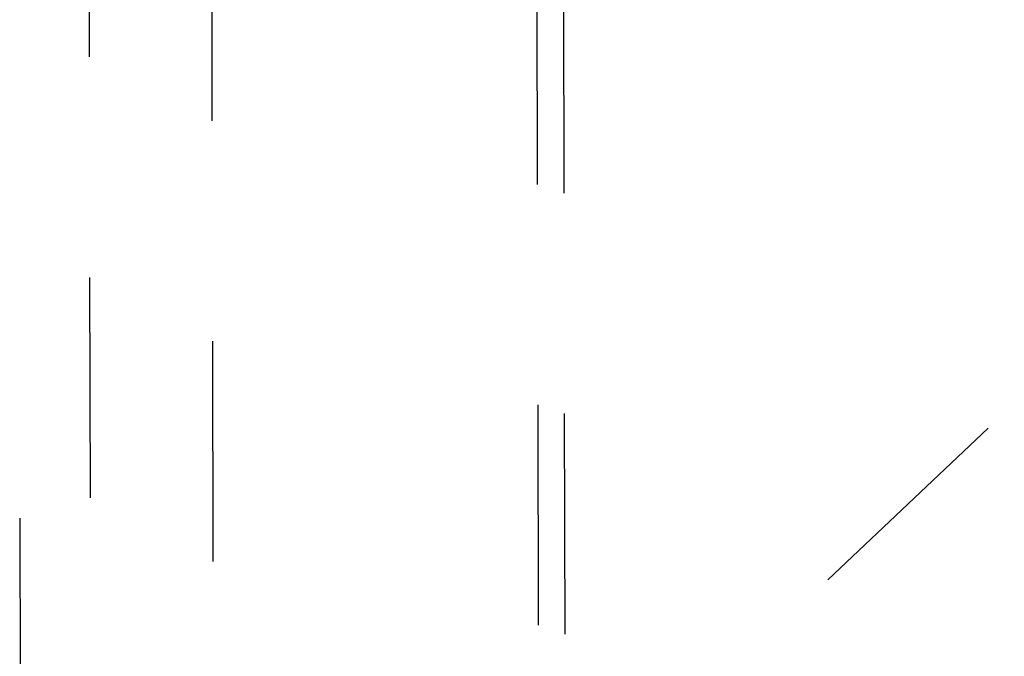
# Model space of a CAD drawing. Extents: x 0 to 1189, y 0 to 841.
# Tile 38 of 256: x 576 to 606, y 215 to 234. Entities that reach past the tile are written whole.
import ezdxf

# ---------------------------------------------------------------- set-up
doc = ezdxf.new("R2010")
doc.units = 0
doc.header["$LTSCALE"] = 65.395
doc.linetypes.add('DASHED', pattern=[0.2, 0.1, -0.1])
doc.layers.get('0').update_dxf_attribs({"linetype": 'CONTINUOUS'})

msp = doc.modelspace()

# ---------------------------------------------------------------- linework, layer by layer
at = {"color": 7, "linetype": 'DASHED'}
for p, q in [((578.252, 291.438), (578.451, 199.216)), ((581.894, 289.543), (582.111, 189.019)), ((591.54, 287.656), (591.768, 182.363)), ((592.33, 287.394), (592.561, 180.847)), ((590.789, 208.079), (617.429, 233.29))]:
    msp.add_line(p, q, dxfattribs=at)
at = {"color": 3, "linetype": 'Continuous'}
msp.add_line((576.319, 218.896), (576.345, 206.915), dxfattribs=at)

doc.saveas('drawing.dxf')
